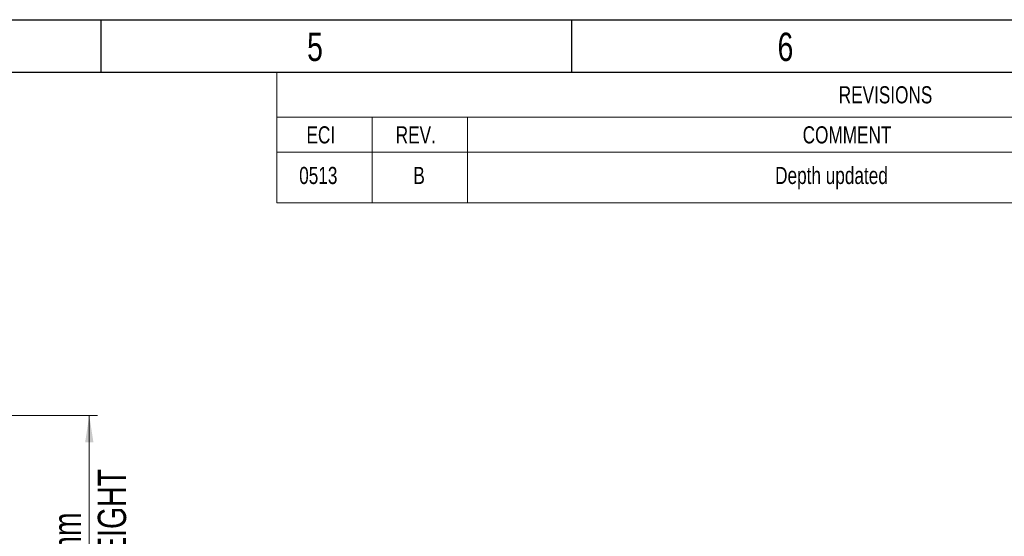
# Paper-space layout 'Specification Drawing' of a CAD drawing. Header units: millimetres. Extents: x 0 to 420, y 0 to 297.
# Tile 37 of 38: x 229 to 351, y 233 to 297. Entities that reach past the tile are written whole.
import ezdxf

# ---------------------------------------------------------------- set-up
doc = ezdxf.new("R2010")
doc.units = ezdxf.units.MM
doc.layers.add('BOARDER', color=7, linetype='Continuous', lineweight=25)
doc.layers.add('COMPONENT', color=7, linetype='Continuous')
doc.styles.add('SLDTEXTSTYLE0', font='TXT', dxfattribs={"width": 0.75})
doc.dimstyles.new('SLDDIMSTYLE2', dxfattribs={"dimtxt": 3.5, "dimasz": 3.302, "dimexe": 0, "dimexo": 0.0625, "dimgap": 0.875, "dimtad": 1, "dimlfac": 9, "dimrnd": 1e-09, "dimzin": 12, "dimdsep": 46, "dimtxsty": 'SLDTEXTSTYLE0', "dimsah": 1, "dimcen": 0.09, "dimadec": 0, "dimazin": 3, "dimtfac": 1, "dimtofl": 0, "dimtmove": 0, "dimatfit": 3, "dimfxl": 0, "dimfrac": 2, "dimtolj": 1, "dimtzin": 12, "dimarcsym": 0})

# ---------------------------------------------------------------- blocks, each defined once
blk = doc.blocks.new('SW_TABLEANNOTATION_1')
at = {"color": 0, "linetype": 'Continuous', "lineweight": 18}
for p, q in [((0, 0), (0, -5.56)), ((0, 0), (11.79, 0)), ((11.79, 0), (23.59, 0)), ((23.59, 0), (121.13, 0)), ((0, -5.56), (0, -9.9)), ((0, -5.56), (11.79, -5.56)), ((11.79, -5.56), (11.79, -9.9)), ((11.79, -5.56), (23.59, -5.56)), ((23.59, -5.56), (23.59, -9.9)), ((23.59, -5.56), (121.13, -5.56)), ((0, -9.9), (11.79, -9.9)), ((0, -9.9), (0, -16.13)), ((11.79, -9.9), (23.59, -9.9)), ((11.79, -9.9), (11.79, -16.13)), ((23.59, -9.9), (121.13, -9.9)), ((23.59, -9.9), (23.59, -16.13)), ((0, -16.13), (11.79, -16.13)), ((11.79, -16.13), (23.59, -16.13)), ((23.59, -16.13), (121.13, -16.13))]:
    blk.add_line(p, q, dxfattribs=at)
at = {"color": 0, "linetype": 'Continuous', "lineweight": 18, "attachment_point": 1, "style": 'SLDTEXTSTYLE0'}
for s, insert, char_height in [('REVISIONS', (69.45, -1.73), 2.117), ('ECI', (3.67, -6.68), 2.117), ('REV.', (14.7, -6.68), 2.117), ('COMMENT', (64.99, -6.68), 2.117), ('0513', (2.77, -11.7), 2.117), ('B', (16.88, -11.7), 2.12), ('Depth updated', (61.59, -11.7), 2.1167)]:
    blk.add_mtext(s, dxfattribs=dict(at, insert=insert, char_height=char_height))
blk = doc.blocks.new('_D')
at = {"color": 8, "linetype": 'Continuous', "lineweight": 0}
for p, q in [((202.23, 248.06), (238.58, 248.06)), ((237.58, 213.39), (237.58, 248.06)), ((202.23, 213.39), (238.58, 213.39))]:
    blk.add_line(p, q, dxfattribs=at)
at = {"color": 8, "linetype": 'Continuous', "lineweight": 18}
for points in [[(237.58, 248.06), (237.07, 244.76), (238.09, 244.76)], [(237.58, 213.39), (238.09, 216.69), (237.07, 216.69)]]:
    blk.add_solid(points, dxfattribs=at)
at = {"color": 8, "linetype": 'Continuous', "lineweight": 18, "char_height": 3.5, "attachment_point": 1, "rotation": 90, "style": 'SLDTEXTSTYLE0'}
for s, insert in [('ENTRY HEIGHT', (238.63, 215.31)), ('mm', (233.07, 230.23)), ('312', (233.07, 222.47))]:
    blk.add_mtext(s, dxfattribs=dict(at, insert=insert))

psp = doc.layouts.new('Specification Drawing')

# ---------------------------------------------------------------- linework, layer by layer
at = {"layer": 'BOARDER'}
for p, q in [((239.06, 290.5), (239.06, 297)), ((297.2, 290.5), (297.2, 297))]:
    psp.add_line(p, q, dxfattribs=at)
at = {"layer": 'COMPONENT'}
for p, q in [((0, 297), (420, 297)), ((6.5, 290.5), (413.5, 290.5))]:
    psp.add_line(p, q, dxfattribs=at)

# ---------------------------------------------------------------- block references
at = {"color": 7, "linetype": 'Continuous', "lineweight": 18}
psp.add_blockref('SW_TABLEANNOTATION_1', (260.7494, 290.5), dxfattribs=at)

# ---------------------------------------------------------------- texts
at = {"layer": 'BOARDER', "char_height": 3.5, "attachment_point": 2, "style": 'SLDTEXTSTYLE0'}
for s, insert in [('5', (265.472, 295.3934)), ('6', (323.612, 295.3934))]:
    psp.add_mtext(s, dxfattribs=dict(at, insert=insert))

# ---------------------------------------------------------------- dimensions: what is measured, and where the dimension line sits
at = {"color": 8, "linetype": 'Continuous', "lineweight": 18}
dim = psp.add_linear_dim(base=(243.1377, 248.0592), p1=(201.2304, 213.3925), p2=(201.2304, 248.0592), angle=270.000014, text='<>mm\\XENTRY HEIGHT', dimstyle='SLDDIMSTYLE2', dxfattribs=at)
dim.commit()
dim.dimension.update_dxf_attribs({"geometry": '_D', "text_midpoint": (243.1378, 230.7259), "dimtype": 160})

doc.saveas('drawing.dxf')
